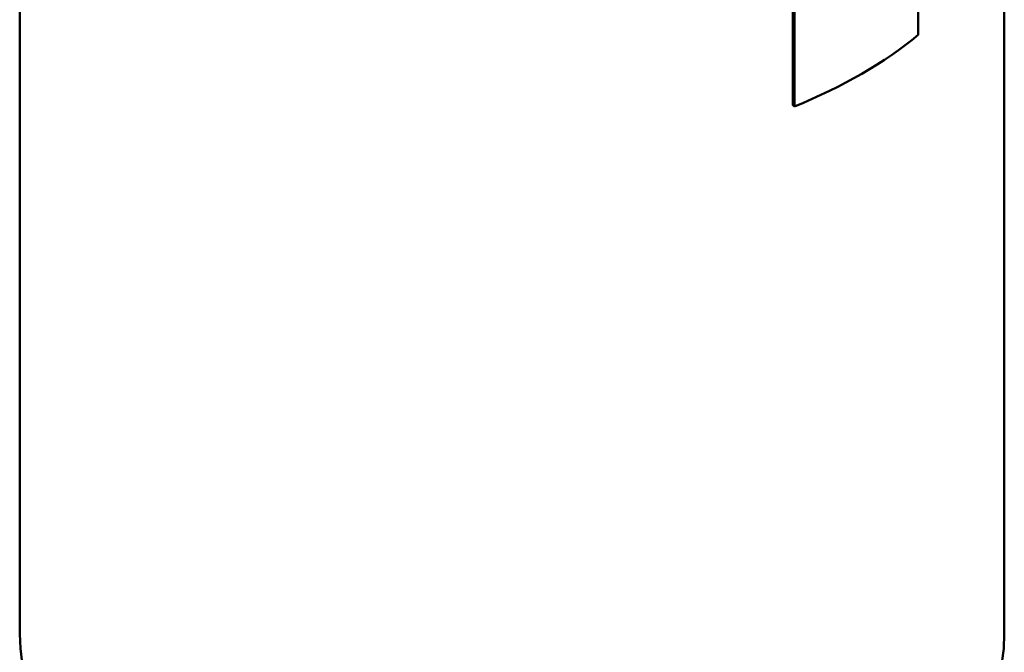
# Model space of a CAD drawing. Header units: inches. Extents: x 1 to 237, y 4 to 150.
# Tile 110 of 166: x 177 to 201, y 70 to 85. Entities that reach past the tile are written whole.
import ezdxf

# ---------------------------------------------------------------- set-up
doc = ezdxf.new("R2010")
doc.units = ezdxf.units.IN
doc.header["$LTSCALE"] = 7
doc.header["$MEASUREMENT"] = 0
doc.layers.add('Visible (ANSI)', color=7, linetype='Continuous', lineweight=50)

msp = doc.modelspace()

# ---------------------------------------------------------------- linework, layer by layer
at = {"layer": 'Visible (ANSI)'}
for p, q in [((176.9486, 98.2732), (176.9486, 70.5123)), ((200.9486, 98.2732), (200.9486, 70.5123)), ((198.8516, 88.788), (198.8516, 85.1138)), ((195.7971, 83.3985), (195.7971, 87.0727)), ((195.8314, 87.0443), (195.8314, 83.37)), ((195.7971, 83.3985), (195.8314, 83.37))]:
    msp.add_line(p, q, dxfattribs=at)
for centre, major_axis, start_param, end_param in [((188.9486, 89.0876), (12.06, 0), 5.3197647, 5.6758095), ((188.9486, 70.5123), (12, 0), 3.1415927, 6.2831853)]:
    msp.add_ellipse(centre, major_axis=major_axis, ratio=0.5773503, start_param=start_param, end_param=end_param, dxfattribs=at)

doc.saveas('drawing.dxf')
